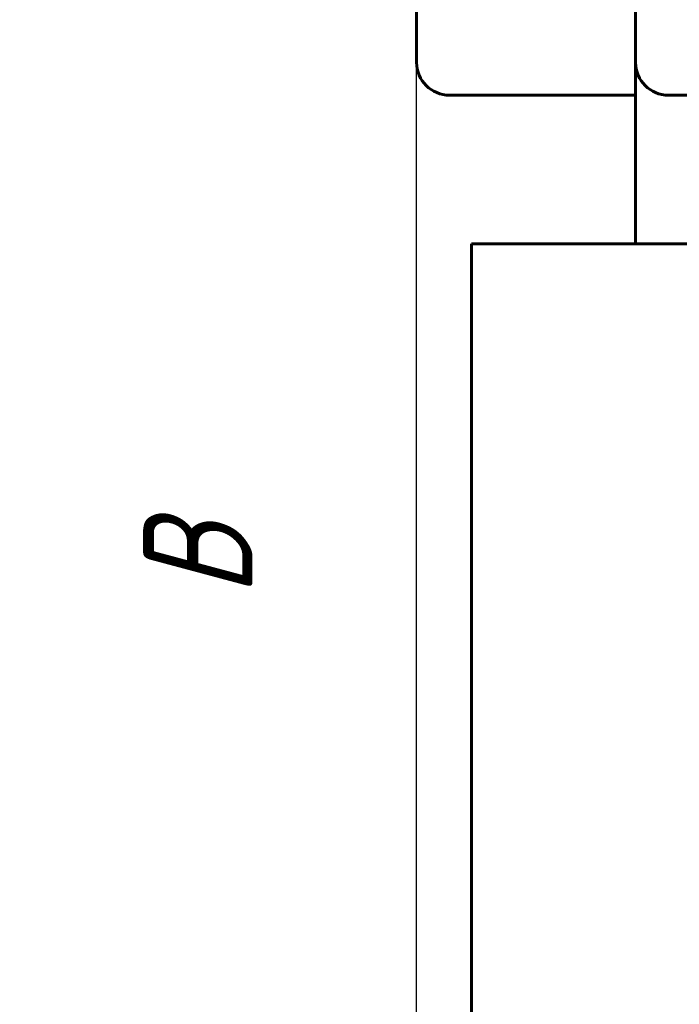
# Model space of a CAD drawing. Header units: millimetres. Extents: x 0 to 420, y 0 to 594.
# Tile 2 of 16: x 81 to 111, y 257 to 302. Entities that reach past the tile are written whole.
import ezdxf

# ---------------------------------------------------------------- set-up
doc = ezdxf.new("R2010")
doc.units = ezdxf.units.MM
doc.linetypes.add('K5LT_BASIC', pattern=[0])
doc.linetypes.add('K5LT_THIN', pattern=[0])
doc.layers.add('Системный слой', color=7, linetype='Continuous')
doc.styles.add('KDIMTEXTSTYLE', font='GOST_AU.SHX', dxfattribs={"width": 0.96, "oblique": 15, "height": 5})
doc.dimstyles.new('KDIMSTYLE (0.50)', dxfattribs={"dimtxt": 5, "dimasz": 1, "dimexe": 2, "dimexo": 0, "dimgap": 1, "dimtad": 1, "dimlfac": 2, "dimtxsty": 'KDIMTEXTSTYLE', "dimsah": 1, "dimcen": 0, "dimdle": 1, "dimadec": 0, "dimazin": 0, "dimtfac": 0.667, "dimtmove": 0, "dimatfit": 3, "dimfxl": 1, "dimtvp": 1, "dimtolj": 1, "dimtzin": 0, "dimarcsym": 0})

# ---------------------------------------------------------------- blocks, each defined once
blk = doc.blocks.new('U13')
at = {"layer": 'Системный слой', "color": 150, "linetype": 'K5LT_BASIC', "lineweight": 60, "true_color": 0x0080ff}
blk.add_line((108.825, 299.866), (108.825, 291.566), dxfattribs=at)
blk = doc.blocks.new('U30')
at = {"layer": 'Системный слой', "color": 150, "linetype": 'K5LT_BASIC', "lineweight": 60, "true_color": 0x0080ff}
blk.add_line((110.325, 298.366), (111.325, 298.366), dxfattribs=at)
blk = doc.blocks.new('KDIMARROW_01')
at = {"layer": 'Системный слой'}
blk.add_hatch(color=0, dxfattribs=at).paths.add_polyline_path([(-5, -0.658), (0, 0), (-5, 0.658), (-4.5, 0)])
at = {"layer": 'Системный слой', "color": 0, "linetype": 'K5LT_THIN', "lineweight": 18}
for p, q in [((-4.5, 0), (-5, 0.658)), ((-5, 0.658), (0, 0)), ((0, 0), (-5, -0.658)), ((-5, -0.658), (-4.5, 0)), ((0, 0), (-1, 0))]:
    blk.add_line(p, q, dxfattribs=at)

msp = doc.modelspace()

# ---------------------------------------------------------------- linework, layer by layer
at = {"layer": 'Системный слой', "color": 150, "linetype": 'K5LT_BASIC', "lineweight": 60, "true_color": 0x0080ff}
for p, q in [((108.8251, 299.8659), (108.8251, 321.8659)), ((98.8251, 314.3659), (98.8251, 299.8659)), ((100.3251, 298.3659), (108.8251, 298.3659)), ((101.3251, 291.5659), (109.3251, 291.5659)), ((101.3251, 236.5659), (101.3251, 291.5659)), ((109.3251, 291.5659), (128.3251, 291.5659))]:
    msp.add_line(p, q, dxfattribs=at)
for centre in [(100.3251, 299.8659), (110.3251, 299.8659)]:
    msp.add_arc(centre, 1.5, 180, 270, dxfattribs=at)

# ---------------------------------------------------------------- block references
at = {"layer": 'Системный слой'}
for name in ['U13', 'U30']:
    msp.add_blockref(name, (0, 0), dxfattribs=at)

# ---------------------------------------------------------------- dimensions: what is measured, and where the dimension line sits
at = {"layer": 'Системный слой', "color": 7}
msp.add_linear_dim(base=(98.8251, 352.3659), p1=(218.8251, 228.5659), p2=(98.8251, 228.5659), location=(158.8251, 352.3659), text='\\H5.0;\\W0.965;\\Q15;\\H5.0;\\W0.965;\\Q15;\\Q15;Ш', dimstyle='KDIMSTYLE (0.50)', override={"dimexo": 0, "dimblk1": 'KDIMARROW_01', "dimblk2": 'KDIMARROW_01', "dimse1": 0, "dimse2": 0, "dimclrt": 7, "dimtolj": 1}, dxfattribs=at).render()
msp.add_linear_dim(base=(88.8251, 342.3659), p1=(109.5751, 211.8159), p2=(144.0751, 342.3659), angle=90, location=(88.8251, 277.0909), text='\\H5.0;\\W0.965;\\Q15;\\H5.0;\\W0.965;\\Q15;\\Q15;В', dimstyle='KDIMSTYLE (0.50)', override={"dimexo": 0, "dimblk1": 'KDIMARROW_01', "dimblk2": 'KDIMARROW_01', "dimse1": 0, "dimse2": 0, "dimclrt": 7, "dimtolj": 1}, dxfattribs=at).render()

doc.saveas('drawing.dxf')
